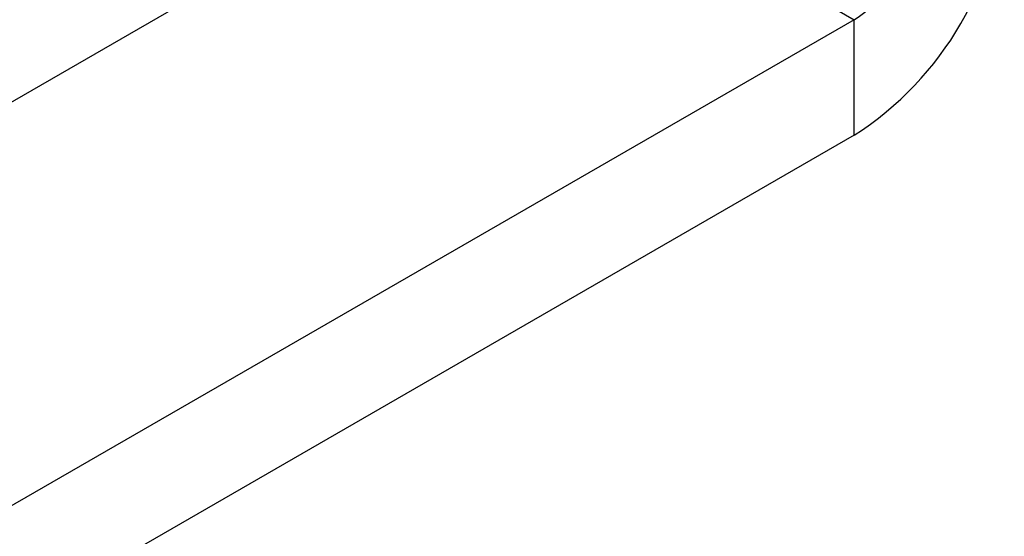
# Model space of a CAD drawing. Header units: millimetres. Extents: x 28 to 178, y 29 to 265.
# Tile 87 of 92: x 133.13 to 147.04, y 184.54 to 191.85. Entities that reach past the tile are written whole.
import ezdxf

# ---------------------------------------------------------------- set-up
doc = ezdxf.new("R2010")
doc.units = ezdxf.units.MM

msp = doc.modelspace()

# ---------------------------------------------------------------- linework, layer by layer
at = {"color": 8, "linetype": 'Continuous', "lineweight": 30}
msp.add_line((139.62, 194.906), (144.923, 191.845), dxfattribs=at)
at = {"color": 7, "linetype": 'Continuous', "lineweight": 30}
for p, q in [((103.275, 173.516), (139.267, 194.294)), ((144.923, 191.845), (128.13, 182.15)), ((144.923, 190.211), (144.923, 191.845)), ((144.923, 190.211), (128.13, 180.517))]:
    msp.add_line(p, q, dxfattribs=at)
for centre, radius, end in [((142.439, 194.095), 4.61, 357.3945), ((144.095, 193.139), 1.537, 357.3944)]:
    msp.add_arc(centre, radius, 302.6055, end, dxfattribs=at)

doc.saveas('drawing.dxf')
